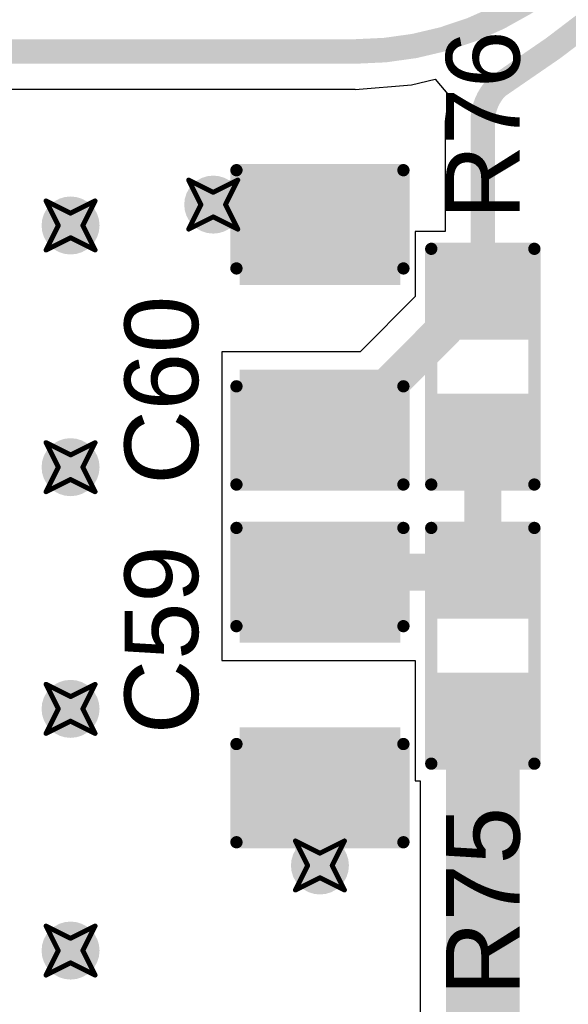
# Model space of a CAD drawing. Header units: inches. Extents: x -0.03 to 9.71, y 0 to 4.44.
# Tile 94 of 118: x 3.15 to 3.37, y 1.12 to 1.52. Entities that reach past the tile are written whole.
import ezdxf

# ---------------------------------------------------------------- set-up
doc = ezdxf.new("R2010")
doc.units = ezdxf.units.IN
doc.header["$MEASUREMENT"] = 0
for name, color, linetype in [('Bottom Layer', 5, 'Continuous'), ('Drill Drawing', 1, 'Continuous'), ('Layer 1', 16, 'Continuous'), ('Layer 2', 76, 'Continuous'), ('Top Layer', 1, 'Continuous'), ('Top Overlay', 2, 'Continuous'), ('Top Paste', 8, 'Continuous'), ('Top Solder', 216, 'Continuous'), ('Via Holes', 16, 'Continuous')]:
    doc.layers.add(name, color=color, linetype=linetype)
doc.styles.add('Arial', font='txt', dxfattribs={"height": 0.2})

# ---------------------------------------------------------------- blocks, each defined once
blk = doc.blocks.new('R___0603_27')
at = {"layer": 'Top Layer'}
for points in [[(-0.015, 0.0175), (-0.015, -0.0175), (-0.045, -0.0175), (-0.045, 0.0175)], [(0.045, 0.0175), (0.045, -0.0175), (0.015, -0.0175), (0.015, 0.0175)]]:
    blk.add_hatch(color=1, dxfattribs=at).paths.add_polyline_path(points)
at = {"layer": 'Top Paste'}
for points in [[(-0.015, 0.0175), (-0.015, -0.0175), (-0.045, -0.0175), (-0.045, 0.0175)], [(0.045, 0.0175), (0.045, -0.0175), (0.015, -0.0175), (0.015, 0.0175)]]:
    blk.add_hatch(color=8, dxfattribs=at).paths.add_polyline_path(points)
at = {"layer": 'Top Solder'}
for points in [[(-0.011, 0.0215), (-0.011, -0.0215), (-0.049, -0.0215), (-0.049, 0.0215)], [(0.049, 0.0215), (0.049, -0.0215), (0.011, -0.0215), (0.011, 0.0215)]]:
    blk.add_hatch(color=216, dxfattribs=at).paths.add_polyline_path(points)
at = {"layer": 'Top Overlay', "const_width": 0.005}
for points in [[(-0.048, 0.021), (0.048, 0.021)], [(-0.048, 0.021), (-0.048, -0.021)], [(0.048, 0.021), (0.048, -0.021)], [(-0.048, -0.021), (0.048, -0.021)]]:
    blk.add_lwpolyline(points, dxfattribs=at)
at = {"layer": 'Top Overlay', "const_width": 0.0025}
for points in [[(-0.04925, 0.021, 1), (-0.04675, 0.021, 1)], [(-0.04925, 0.021, 1), (-0.04675, 0.021, 1)], [(0.04675, 0.021, 1), (0.04925, 0.021, 1)], [(0.04675, 0.021, 1), (0.04925, 0.021, 1)], [(-0.04925, -0.021, 1), (-0.04675, -0.021, 1)], [(-0.04925, -0.021, 1), (-0.04675, -0.021, 1)], [(0.04675, -0.021, 1), (0.04925, -0.021, 1)], [(0.04675, -0.021, 1), (0.04925, -0.021, 1)]]:
    blk.add_lwpolyline(points, format="xyb", close=True, dxfattribs=at)
blk = doc.blocks.new('R___0603_28')
at = {"layer": 'Top Layer'}
for points in [[(-0.015, 0.0175), (-0.015, -0.0175), (-0.045, -0.0175), (-0.045, 0.0175)], [(0.045, 0.0175), (0.045, -0.0175), (0.015, -0.0175), (0.015, 0.0175)]]:
    blk.add_hatch(color=1, dxfattribs=at).paths.add_polyline_path(points)
at = {"layer": 'Top Paste'}
for points in [[(-0.015, 0.0175), (-0.015, -0.0175), (-0.045, -0.0175), (-0.045, 0.0175)], [(0.045, 0.0175), (0.045, -0.0175), (0.015, -0.0175), (0.015, 0.0175)]]:
    blk.add_hatch(color=8, dxfattribs=at).paths.add_polyline_path(points)
at = {"layer": 'Top Solder'}
for points in [[(-0.011, 0.0215), (-0.011, -0.0215), (-0.049, -0.0215), (-0.049, 0.0215)], [(0.049, 0.0215), (0.049, -0.0215), (0.011, -0.0215), (0.011, 0.0215)]]:
    blk.add_hatch(color=216, dxfattribs=at).paths.add_polyline_path(points)
at = {"layer": 'Top Overlay', "const_width": 0.005}
for points in [[(-0.048, 0.021), (0.048, 0.021)], [(-0.048, 0.021), (-0.048, -0.021)], [(0.048, 0.021), (0.048, -0.021)], [(-0.048, -0.021), (0.048, -0.021)]]:
    blk.add_lwpolyline(points, dxfattribs=at)
at = {"layer": 'Top Overlay', "const_width": 0.0025}
for points in [[(-0.04925, 0.021, 1), (-0.04675, 0.021, 1)], [(-0.04925, 0.021, 1), (-0.04675, 0.021, 1)], [(0.04675, 0.021, 1), (0.04925, 0.021, 1)], [(0.04675, 0.021, 1), (0.04925, 0.021, 1)], [(-0.04925, -0.021, 1), (-0.04675, -0.021, 1)], [(-0.04925, -0.021, 1), (-0.04675, -0.021, 1)], [(0.04675, -0.021, 1), (0.04925, -0.021, 1)], [(0.04675, -0.021, 1), (0.04925, -0.021, 1)]]:
    blk.add_lwpolyline(points, format="xyb", close=True, dxfattribs=at)
blk = doc.blocks.new('C___0805_142')
at = {"layer": 'Top Layer'}
for points in [[(-0.06, 0.03), (-0.02, 0.03), (-0.02, -0.03), (-0.06, -0.03)], [(0.02, 0.03), (0.06, 0.03), (0.06, -0.03), (0.02, -0.03)]]:
    blk.add_hatch(color=1, dxfattribs=at).paths.add_polyline_path(points)
at = {"layer": 'Top Paste'}
for points in [[(-0.06, 0.03), (-0.02, 0.03), (-0.02, -0.03), (-0.06, -0.03)], [(0.02, 0.03), (0.06, 0.03), (0.06, -0.03), (0.02, -0.03)]]:
    blk.add_hatch(color=8, dxfattribs=at).paths.add_polyline_path(points)
at = {"layer": 'Top Solder'}
for points in [[(-0.06276, 0.03276), (-0.01724, 0.03276), (-0.01724, -0.03276), (-0.06276, -0.03276)], [(0.01724, 0.03276), (0.06276, 0.03276), (0.06276, -0.03276), (0.01724, -0.03276)]]:
    blk.add_hatch(color=216, dxfattribs=at).paths.add_polyline_path(points)
at = {"layer": 'Top Overlay', "const_width": 0.005}
for points in [[(-0.064, -0.034), (-0.064, 0.034)], [(-0.024, 0.034), (-0.064, 0.034)], [(0.064, 0.034), (0.024, 0.034)], [(0.064, -0.034), (0.064, 0.034)], [(-0.024, -0.034), (-0.064, -0.034)], [(0.064, -0.034), (0.024, -0.034)]]:
    blk.add_lwpolyline(points, dxfattribs=at)
at = {"layer": 'Top Overlay', "const_width": 0.0025}
for points in [[(-0.06525, 0.034, 1), (-0.06275, 0.034, 1)], [(-0.06525, 0.034, 1), (-0.06275, 0.034, 1)], [(-0.02525, 0.034, 1), (-0.02275, 0.034, 1)], [(0.02275, 0.034, 1), (0.02525, 0.034, 1)], [(0.06275, 0.034, 1), (0.06525, 0.034, 1)], [(0.06275, 0.034, 1), (0.06525, 0.034, 1)], [(-0.06525, -0.034, 1), (-0.06275, -0.034, 1)], [(-0.06525, -0.034, 1), (-0.06275, -0.034, 1)], [(-0.02525, -0.034, 1), (-0.02275, -0.034, 1)], [(0.02275, -0.034, 1), (0.02525, -0.034, 1)], [(0.06275, -0.034, 1), (0.06525, -0.034, 1)], [(0.06275, -0.034, 1), (0.06525, -0.034, 1)]]:
    blk.add_lwpolyline(points, format="xyb", close=True, dxfattribs=at)
blk = doc.blocks.new('C___0805_143')
at = {"layer": 'Top Layer'}
for points in [[(-0.06, 0.03), (-0.02, 0.03), (-0.02, -0.03), (-0.06, -0.03)], [(0.02, 0.03), (0.06, 0.03), (0.06, -0.03), (0.02, -0.03)]]:
    blk.add_hatch(color=1, dxfattribs=at).paths.add_polyline_path(points)
at = {"layer": 'Top Paste'}
for points in [[(-0.06, 0.03), (-0.02, 0.03), (-0.02, -0.03), (-0.06, -0.03)], [(0.02, 0.03), (0.06, 0.03), (0.06, -0.03), (0.02, -0.03)]]:
    blk.add_hatch(color=8, dxfattribs=at).paths.add_polyline_path(points)
at = {"layer": 'Top Solder'}
for points in [[(-0.06276, 0.03276), (-0.01724, 0.03276), (-0.01724, -0.03276), (-0.06276, -0.03276)], [(0.01724, 0.03276), (0.06276, 0.03276), (0.06276, -0.03276), (0.01724, -0.03276)]]:
    blk.add_hatch(color=216, dxfattribs=at).paths.add_polyline_path(points)
at = {"layer": 'Top Overlay', "const_width": 0.005}
for points in [[(-0.064, 0.034), (-0.064, -0.034)], [(-0.064, 0.034), (-0.024, 0.034)], [(0.024, 0.034), (0.064, 0.034)], [(0.064, 0.034), (0.064, -0.034)], [(-0.064, -0.034), (-0.024, -0.034)], [(0.024, -0.034), (0.064, -0.034)]]:
    blk.add_lwpolyline(points, dxfattribs=at)
at = {"layer": 'Top Overlay', "const_width": 0.0025}
for points in [[(-0.06525, 0.034, 1), (-0.06275, 0.034, 1)], [(-0.06525, 0.034, 1), (-0.06275, 0.034, 1)], [(-0.02525, 0.034, 1), (-0.02275, 0.034, 1)], [(0.02275, 0.034, 1), (0.02525, 0.034, 1)], [(0.06275, 0.034, 1), (0.06525, 0.034, 1)], [(0.06275, 0.034, 1), (0.06525, 0.034, 1)], [(-0.06525, -0.034, 1), (-0.06275, -0.034, 1)], [(-0.06525, -0.034, 1), (-0.06275, -0.034, 1)], [(-0.02525, -0.034, 1), (-0.02275, -0.034, 1)], [(0.02275, -0.034, 1), (0.02525, -0.034, 1)], [(0.06275, -0.034, 1), (0.06525, -0.034, 1)], [(0.06275, -0.034, 1), (0.06525, -0.034, 1)]]:
    blk.add_lwpolyline(points, format="xyb", close=True, dxfattribs=at)

msp = doc.modelspace()

# ---------------------------------------------------------------- hatches: boundary and pattern name
at = {"layer": 'Bottom Layer'}
h = msp.add_hatch(color=5, dxfattribs=at)
edge = h.paths.add_edge_path()
edge.add_arc((3.22583, 1.44551), 0.01181, 0, 360)
h = msp.add_hatch(color=5, dxfattribs=at)
edge = h.paths.add_edge_path()
edge.add_arc((3.16772, 1.43701), 0.01181, 0, 360)
h = msp.add_hatch(color=5, dxfattribs=at)
edge = h.paths.add_edge_path()
edge.add_arc((3.16772, 1.33858), 0.01181, 0, 360)
h = msp.add_hatch(color=5, dxfattribs=at)
edge = h.paths.add_edge_path()
edge.add_arc((3.16772, 1.24016), 0.01181, 0, 360)
h = msp.add_hatch(color=5, dxfattribs=at)
edge = h.paths.add_edge_path()
edge.add_arc((3.26929, 1.17638), 0.01181, 0, 360)
h = msp.add_hatch(color=5, dxfattribs=at)
edge = h.paths.add_edge_path()
edge.add_arc((3.16772, 1.14173), 0.01181, 0, 360)
at = {"layer": 'Layer 1'}
h = msp.add_hatch(color=16, dxfattribs=at)
edge = h.paths.add_edge_path()
edge.add_arc((3.22583, 1.44551), 0.01181, 0, 360)
h = msp.add_hatch(color=16, dxfattribs=at)
edge = h.paths.add_edge_path()
edge.add_arc((3.16772, 1.43701), 0.01181, 0, 360)
h = msp.add_hatch(color=16, dxfattribs=at)
edge = h.paths.add_edge_path()
edge.add_arc((3.16772, 1.33858), 0.01181, 0, 360)
h = msp.add_hatch(color=16, dxfattribs=at)
edge = h.paths.add_edge_path()
edge.add_arc((3.16772, 1.24016), 0.01181, 0, 360)
h = msp.add_hatch(color=16, dxfattribs=at)
edge = h.paths.add_edge_path()
edge.add_arc((3.26929, 1.17638), 0.01181, 0, 360)
h = msp.add_hatch(color=16, dxfattribs=at)
edge = h.paths.add_edge_path()
edge.add_arc((3.16772, 1.14173), 0.01181, 0, 360)
at = {"layer": 'Layer 2'}
h = msp.add_hatch(color=76, dxfattribs=at)
edge = h.paths.add_edge_path()
edge.add_arc((3.22583, 1.44551), 0.01181, 0, 360)
h = msp.add_hatch(color=76, dxfattribs=at)
edge = h.paths.add_edge_path()
edge.add_arc((3.16772, 1.43701), 0.01181, 0, 360)
h = msp.add_hatch(color=76, dxfattribs=at)
edge = h.paths.add_edge_path()
edge.add_arc((3.16772, 1.33858), 0.01181, 0, 360)
h = msp.add_hatch(color=76, dxfattribs=at)
edge = h.paths.add_edge_path()
edge.add_arc((3.16772, 1.24016), 0.01181, 0, 360)
h = msp.add_hatch(color=76, dxfattribs=at)
edge = h.paths.add_edge_path()
edge.add_arc((3.26929, 1.17638), 0.01181, 0, 360)
h = msp.add_hatch(color=76, dxfattribs=at)
edge = h.paths.add_edge_path()
edge.add_arc((3.16772, 1.14173), 0.01181, 0, 360)
at = {"layer": 'Top Layer'}
h = msp.add_hatch(color=1, dxfattribs=at)
edge = h.paths.add_edge_path()
edge.add_arc((3.22583, 1.44551), 0.01181, 0, 360)
h = msp.add_hatch(color=1, dxfattribs=at)
edge = h.paths.add_edge_path()
edge.add_arc((3.16772, 1.43701), 0.01181, 0, 360)
h = msp.add_hatch(color=1, dxfattribs=at)
edge = h.paths.add_edge_path()
edge.add_arc((3.16772, 1.33858), 0.01181, 0, 360)
h = msp.add_hatch(color=1, dxfattribs=at)
edge = h.paths.add_edge_path()
edge.add_arc((3.16772, 1.24016), 0.01181, 0, 360)
h = msp.add_hatch(color=1, dxfattribs=at)
edge = h.paths.add_edge_path()
edge.add_arc((3.26929, 1.17638), 0.01181, 0, 360)
h = msp.add_hatch(color=1, dxfattribs=at)
edge = h.paths.add_edge_path()
edge.add_arc((3.16772, 1.14173), 0.01181, 0, 360)
at = {"layer": 'Via Holes'}
h = msp.add_hatch(color=7, dxfattribs=at)
edge = h.paths.add_edge_path()
edge.add_arc((3.22583, 1.44551), 0.00591, 0, 360)
h = msp.add_hatch(color=7, dxfattribs=at)
edge = h.paths.add_edge_path()
edge.add_arc((3.16772, 1.43701), 0.00591, 0, 360)
h = msp.add_hatch(color=7, dxfattribs=at)
edge = h.paths.add_edge_path()
edge.add_arc((3.16772, 1.33858), 0.00591, 0, 360)
h = msp.add_hatch(color=7, dxfattribs=at)
edge = h.paths.add_edge_path()
edge.add_arc((3.16772, 1.24016), 0.00591, 0, 360)
h = msp.add_hatch(color=7, dxfattribs=at)
edge = h.paths.add_edge_path()
edge.add_arc((3.26929, 1.17638), 0.00591, 0, 360)
h = msp.add_hatch(color=7, dxfattribs=at)
edge = h.paths.add_edge_path()
edge.add_arc((3.16772, 1.14173), 0.00591, 0, 360)

# ---------------------------------------------------------------- linework, layer by layer
at = {"layer": 'Drill Drawing', "const_width": 0.002}
for points in [[(3.21583, 1.45551), (3.22583, 1.45051)], [(3.21583, 1.45551), (3.22083, 1.44551)], [(3.22583, 1.45051), (3.23583, 1.45551)], [(3.23083, 1.44551), (3.23583, 1.45551)], [(3.15772, 1.44701), (3.16772, 1.44201)], [(3.15772, 1.44701), (3.16272, 1.43701)], [(3.16772, 1.44201), (3.17772, 1.44701)], [(3.17272, 1.43701), (3.17772, 1.44701)], [(3.21583, 1.43551), (3.22083, 1.44551)], [(3.23083, 1.44551), (3.23583, 1.43551)], [(3.21583, 1.43551), (3.22583, 1.44051)], [(3.22583, 1.44051), (3.23583, 1.43551)], [(3.15772, 1.42701), (3.16272, 1.43701)], [(3.17272, 1.43701), (3.17772, 1.42701)], [(3.15772, 1.42701), (3.16772, 1.43201)], [(3.16772, 1.43201), (3.17772, 1.42701)], [(3.15772, 1.34858), (3.16772, 1.34358)], [(3.15772, 1.34858), (3.16272, 1.33858)], [(3.16772, 1.34358), (3.17772, 1.34858)], [(3.17272, 1.33858), (3.17772, 1.34858)], [(3.15772, 1.32858), (3.16272, 1.33858)], [(3.17272, 1.33858), (3.17772, 1.32858)], [(3.15772, 1.32858), (3.16772, 1.33358)], [(3.16772, 1.33358), (3.17772, 1.32858)], [(3.15772, 1.25016), (3.16772, 1.24516)], [(3.15772, 1.25016), (3.16272, 1.24016)], [(3.16772, 1.24516), (3.17772, 1.25016)], [(3.17272, 1.24016), (3.17772, 1.25016)], [(3.15772, 1.23016), (3.16272, 1.24016)], [(3.17272, 1.24016), (3.17772, 1.23016)], [(3.15772, 1.23016), (3.16772, 1.23516)], [(3.16772, 1.23516), (3.17772, 1.23016)], [(3.25929, 1.18638), (3.26929, 1.18138)], [(3.25929, 1.18638), (3.26429, 1.17638)], [(3.26929, 1.18138), (3.27929, 1.18638)], [(3.27429, 1.17638), (3.27929, 1.18638)], [(3.25929, 1.16638), (3.26429, 1.17638)], [(3.27429, 1.17638), (3.27929, 1.16638)], [(3.25929, 1.16638), (3.26929, 1.17138)], [(3.26929, 1.17138), (3.27929, 1.16638)], [(3.15772, 1.15173), (3.16772, 1.14673)], [(3.15772, 1.15173), (3.16272, 1.14173)], [(3.16772, 1.14673), (3.17772, 1.15173)], [(3.17272, 1.14173), (3.17772, 1.15173)], [(3.15772, 1.13173), (3.16272, 1.14173)], [(3.17272, 1.14173), (3.17772, 1.13173)], [(3.15772, 1.13173), (3.16772, 1.13673)], [(3.16772, 1.13673), (3.17772, 1.13173)]]:
    msp.add_lwpolyline(points, dxfattribs=at)
at = {"layer": 'Drill Drawing', "const_width": 0.001}
for points in [[(3.21533, 1.45551, 1), (3.21633, 1.45551, 1)], [(3.21533, 1.45551, 1), (3.21633, 1.45551, 1)], [(3.23533, 1.45551, 1), (3.23633, 1.45551, 1)], [(3.23533, 1.45551, 1), (3.23633, 1.45551, 1)], [(3.22533, 1.45051, 1), (3.22633, 1.45051, 1)], [(3.22533, 1.45051, 1), (3.22633, 1.45051, 1)], [(3.15722, 1.44701, 1), (3.15822, 1.44701, 1)], [(3.15722, 1.44701, 1), (3.15822, 1.44701, 1)], [(3.17722, 1.44701, 1), (3.17822, 1.44701, 1)], [(3.17722, 1.44701, 1), (3.17822, 1.44701, 1)], [(3.22033, 1.44551, 1), (3.22133, 1.44551, 1)], [(3.22033, 1.44551, 1), (3.22133, 1.44551, 1)], [(3.23033, 1.44551, 1), (3.23133, 1.44551, 1)], [(3.23033, 1.44551, 1), (3.23133, 1.44551, 1)], [(3.16722, 1.44201, 1), (3.16822, 1.44201, 1)], [(3.16722, 1.44201, 1), (3.16822, 1.44201, 1)], [(3.22533, 1.44051, 1), (3.22633, 1.44051, 1)], [(3.22533, 1.44051, 1), (3.22633, 1.44051, 1)], [(3.16222, 1.43701, 1), (3.16322, 1.43701, 1)], [(3.16222, 1.43701, 1), (3.16322, 1.43701, 1)], [(3.17222, 1.43701, 1), (3.17322, 1.43701, 1)], [(3.17222, 1.43701, 1), (3.17322, 1.43701, 1)], [(3.21533, 1.43551, 1), (3.21633, 1.43551, 1)], [(3.21533, 1.43551, 1), (3.21633, 1.43551, 1)], [(3.23533, 1.43551, 1), (3.23633, 1.43551, 1)], [(3.23533, 1.43551, 1), (3.23633, 1.43551, 1)], [(3.16722, 1.43201, 1), (3.16822, 1.43201, 1)], [(3.16722, 1.43201, 1), (3.16822, 1.43201, 1)], [(3.15722, 1.42701, 1), (3.15822, 1.42701, 1)], [(3.15722, 1.42701, 1), (3.15822, 1.42701, 1)], [(3.17722, 1.42701, 1), (3.17822, 1.42701, 1)], [(3.17722, 1.42701, 1), (3.17822, 1.42701, 1)], [(3.15722, 1.34858, 1), (3.15822, 1.34858, 1)], [(3.15722, 1.34858, 1), (3.15822, 1.34858, 1)], [(3.17722, 1.34858, 1), (3.17822, 1.34858, 1)], [(3.17722, 1.34858, 1), (3.17822, 1.34858, 1)], [(3.16722, 1.34358, 1), (3.16822, 1.34358, 1)], [(3.16722, 1.34358, 1), (3.16822, 1.34358, 1)], [(3.16222, 1.33858, 1), (3.16322, 1.33858, 1)], [(3.16222, 1.33858, 1), (3.16322, 1.33858, 1)], [(3.17222, 1.33858, 1), (3.17322, 1.33858, 1)], [(3.17222, 1.33858, 1), (3.17322, 1.33858, 1)], [(3.16722, 1.33358, 1), (3.16822, 1.33358, 1)], [(3.16722, 1.33358, 1), (3.16822, 1.33358, 1)], [(3.15722, 1.32858, 1), (3.15822, 1.32858, 1)], [(3.15722, 1.32858, 1), (3.15822, 1.32858, 1)], [(3.17722, 1.32858, 1), (3.17822, 1.32858, 1)], [(3.17722, 1.32858, 1), (3.17822, 1.32858, 1)], [(3.15722, 1.25016, 1), (3.15822, 1.25016, 1)], [(3.15722, 1.25016, 1), (3.15822, 1.25016, 1)], [(3.17722, 1.25016, 1), (3.17822, 1.25016, 1)], [(3.17722, 1.25016, 1), (3.17822, 1.25016, 1)], [(3.16722, 1.24516, 1), (3.16822, 1.24516, 1)], [(3.16722, 1.24516, 1), (3.16822, 1.24516, 1)], [(3.16222, 1.24016, 1), (3.16322, 1.24016, 1)], [(3.16222, 1.24016, 1), (3.16322, 1.24016, 1)], [(3.17222, 1.24016, 1), (3.17322, 1.24016, 1)], [(3.17222, 1.24016, 1), (3.17322, 1.24016, 1)], [(3.16722, 1.23516, 1), (3.16822, 1.23516, 1)], [(3.16722, 1.23516, 1), (3.16822, 1.23516, 1)], [(3.15722, 1.23016, 1), (3.15822, 1.23016, 1)], [(3.15722, 1.23016, 1), (3.15822, 1.23016, 1)], [(3.17722, 1.23016, 1), (3.17822, 1.23016, 1)], [(3.17722, 1.23016, 1), (3.17822, 1.23016, 1)], [(3.25879, 1.18638, 1), (3.25979, 1.18638, 1)], [(3.25879, 1.18638, 1), (3.25979, 1.18638, 1)], [(3.27879, 1.18638, 1), (3.27979, 1.18638, 1)], [(3.27879, 1.18638, 1), (3.27979, 1.18638, 1)], [(3.26879, 1.18138, 1), (3.26979, 1.18138, 1)], [(3.26879, 1.18138, 1), (3.26979, 1.18138, 1)], [(3.26379, 1.17638, 1), (3.26479, 1.17638, 1)], [(3.26379, 1.17638, 1), (3.26479, 1.17638, 1)], [(3.27379, 1.17638, 1), (3.27479, 1.17638, 1)], [(3.27379, 1.17638, 1), (3.27479, 1.17638, 1)], [(3.26879, 1.17138, 1), (3.26979, 1.17138, 1)], [(3.26879, 1.17138, 1), (3.26979, 1.17138, 1)], [(3.25879, 1.16638, 1), (3.25979, 1.16638, 1)], [(3.25879, 1.16638, 1), (3.25979, 1.16638, 1)], [(3.27879, 1.16638, 1), (3.27979, 1.16638, 1)], [(3.27879, 1.16638, 1), (3.27979, 1.16638, 1)], [(3.15722, 1.15173, 1), (3.15822, 1.15173, 1)], [(3.15722, 1.15173, 1), (3.15822, 1.15173, 1)], [(3.17722, 1.15173, 1), (3.17822, 1.15173, 1)], [(3.17722, 1.15173, 1), (3.17822, 1.15173, 1)], [(3.16722, 1.14673, 1), (3.16822, 1.14673, 1)], [(3.16722, 1.14673, 1), (3.16822, 1.14673, 1)], [(3.16222, 1.14173, 1), (3.16322, 1.14173, 1)], [(3.16222, 1.14173, 1), (3.16322, 1.14173, 1)], [(3.17222, 1.14173, 1), (3.17322, 1.14173, 1)], [(3.17222, 1.14173, 1), (3.17322, 1.14173, 1)], [(3.16722, 1.13673, 1), (3.16822, 1.13673, 1)], [(3.16722, 1.13673, 1), (3.16822, 1.13673, 1)], [(3.15722, 1.13173, 1), (3.15822, 1.13173, 1)], [(3.15722, 1.13173, 1), (3.15822, 1.13173, 1)], [(3.17722, 1.13173, 1), (3.17822, 1.13173, 1)], [(3.17722, 1.13173, 1), (3.17822, 1.13173, 1)]]:
    msp.add_lwpolyline(points, format="xyb", close=True, dxfattribs=at)
at = {"layer": 'Top Layer'}
for p, q in [((3.30657, 1.49423), (3.31619, 1.49654)), ((3.31619, 1.49654), (3.32202, 1.48971)), ((3.03774, 1.49258), (3.28367, 1.49258)), ((3.28367, 1.49242), (3.30657, 1.49423)), ((3.28367, 1.49258), (3.28367, 1.49242)), ((3.32153, 1.48852), (3.32033, 1.47938)), ((3.32202, 1.48971), (3.32153, 1.48852)), ((3.32033, 1.47938), (3.32034, 1.47938)), ((3.32034, 1.47938), (3.32034, 1.43451)), ((3.32034, 1.43451), (3.30813, 1.43451)), ((3.30813, 1.43451), (3.30813, 1.40814)), ((3.30813, 1.40814), (3.28562, 1.38552)), ((3.28562, 1.38552), (3.22929, 1.38552)), ((3.22929, 1.38552), (3.22929, 1.32552)), ((3.22929, 1.32552), (3.22929, 1.32552)), ((3.22929, 1.32552), (3.22929, 1.31984)), ((3.22929, 1.31984), (3.22929, 1.31984)), ((3.22929, 1.31984), (3.22929, 1.25984)), ((3.22929, 1.25984), (3.30813, 1.25984)), ((3.30813, 1.25984), (3.30813, 1.21084)), ((3.30813, 1.21084), (3.31014, 1.21084)), ((3.31014, 1.21084), (3.31014, 1.02362))]:
    msp.add_line(p, q, dxfattribs=at)
at = {"layer": 'Top Layer', "const_width": 0.01}
for points in [[(3.43425, 1.64208, -0.247076), (3.36432, 1.50921)], [(3.41457, 1.63877, -0.414214), (3.28367, 1.50787)], [(3.33563, 1.47938, -0.198554), (3.34147, 1.4935)], [(3.34147, 1.4935, -0.000343), (3.34149, 1.49352)]]:
    msp.add_lwpolyline(points, format="xyb", dxfattribs=at)
at = {"layer": 'Top Layer'}
for points, const_width in [([(3.02992, 1.50787), (3.28367, 1.50787)], 0.01), ([(3.34149, 1.49352), (3.36432, 1.50921)], 0.01), ([(3.33563, 1.40951), (3.33563, 1.47938)], 0.01), ([(3.22583, 1.44551), (3.26929, 1.44551)], 0.02), ([(3.3272, 1.40201), (3.33467, 1.40951)], 0.015), ([(3.29179, 1.36643), (3.3272, 1.40201)], 0.015), ([(3.26929, 1.35551), (3.29179, 1.36643)], 0.015), ([(3.33563, 1.29584), (3.33563, 1.34951)], 0.015), ([(3.26929, 1.28984), (3.27529, 1.29584)], 0.015), ([(3.27529, 1.29584), (3.33563, 1.29584)], 0.015), ([(3.33563, 0.92815), (3.33563, 1.23584)], 0.03), ([(3.26929, 1.17638), (3.26929, 1.21984)], 0.02)]:
    msp.add_lwpolyline(points, dxfattribs=dict(at, const_width=const_width))
for points, const_width in [([(3.28117, 1.50787, 1), (3.28617, 1.50787, 1)], 0.005), ([(3.28117, 1.50787, 1), (3.28617, 1.50787, 1)], 0.005), ([(3.36182, 1.50921, 1), (3.36682, 1.50921, 1)], 0.005), ([(3.36182, 1.50921, 1), (3.36682, 1.50921, 1)], 0.005), ([(3.33897, 1.4935, 1), (3.34397, 1.4935, 1)], 0.005), ([(3.33897, 1.4935, 1), (3.34397, 1.4935, 1)], 0.005), ([(3.33899, 1.49352, 1), (3.34399, 1.49352, 1)], 0.005), ([(3.33899, 1.49352, 1), (3.34399, 1.49352, 1)], 0.005), ([(3.33313, 1.47938, 1), (3.33813, 1.47938, 1)], 0.005), ([(3.33313, 1.47938, 1), (3.33813, 1.47938, 1)], 0.005), ([(3.22083, 1.44551, 1), (3.23083, 1.44551, 1)], 0.01), ([(3.26429, 1.44551, 1), (3.27429, 1.44551, 1)], 0.01), ([(3.33092, 1.40951, 1), (3.33842, 1.40951, 1)], 0.0075), ([(3.33313, 1.40951, 1), (3.33813, 1.40951, 1)], 0.005), ([(3.32345, 1.40201, 1), (3.33095, 1.40201, 1)], 0.0075), ([(3.32345, 1.40201, 1), (3.33095, 1.40201, 1)], 0.0075), ([(3.28804, 1.36643, 1), (3.29554, 1.36643, 1)], 0.0075), ([(3.28804, 1.36643, 1), (3.29554, 1.36643, 1)], 0.0075), ([(3.26554, 1.35551, 1), (3.27304, 1.35551, 1)], 0.0075), ([(3.33188, 1.34951, 1), (3.33938, 1.34951, 1)], 0.0075), ([(3.27154, 1.29584, 1), (3.27904, 1.29584, 1)], 0.0075), ([(3.27154, 1.29584, 1), (3.27904, 1.29584, 1)], 0.0075), ([(3.33188, 1.29584, 1), (3.33938, 1.29584, 1)], 0.0075), ([(3.33188, 1.29584, 1), (3.33938, 1.29584, 1)], 0.0075), ([(3.26554, 1.28984, 1), (3.27304, 1.28984, 1)], 0.0075), ([(3.32813, 1.23584, 1), (3.34313, 1.23584, 1)], 0.015), ([(3.26429, 1.21984, 1), (3.27429, 1.21984, 1)], 0.01), ([(3.26429, 1.17638, 1), (3.27429, 1.17638, 1)], 0.01)]:
    msp.add_lwpolyline(points, format="xyb", close=True, dxfattribs=dict(at, const_width=const_width))

# ---------------------------------------------------------------- block references
for name, p, rotation in [('C___0805_142', (3.26929, 1.39552), 270), ('R___0603_27', (3.33563, 1.37951), 90), ('C___0805_143', (3.26929, 1.24984), 90), ('R___0603_28', (3.33563, 1.26584), 90)]:
    msp.add_blockref(name, p, dxfattribs=dict(rotation=rotation))

# ---------------------------------------------------------------- texts
at = {"layer": 'Top Overlay', "style": 'Arial'}
for s, p in [('R76', (3.35063, 1.43949)), ('C60', (3.21969, 1.33151)), ('C59', (3.21969, 1.22986)), ('R75', (3.35063, 1.12333))]:
    msp.add_text(s, height=0.03, rotation=90, dxfattribs=at).set_placement(p)

doc.saveas('drawing.dxf')
